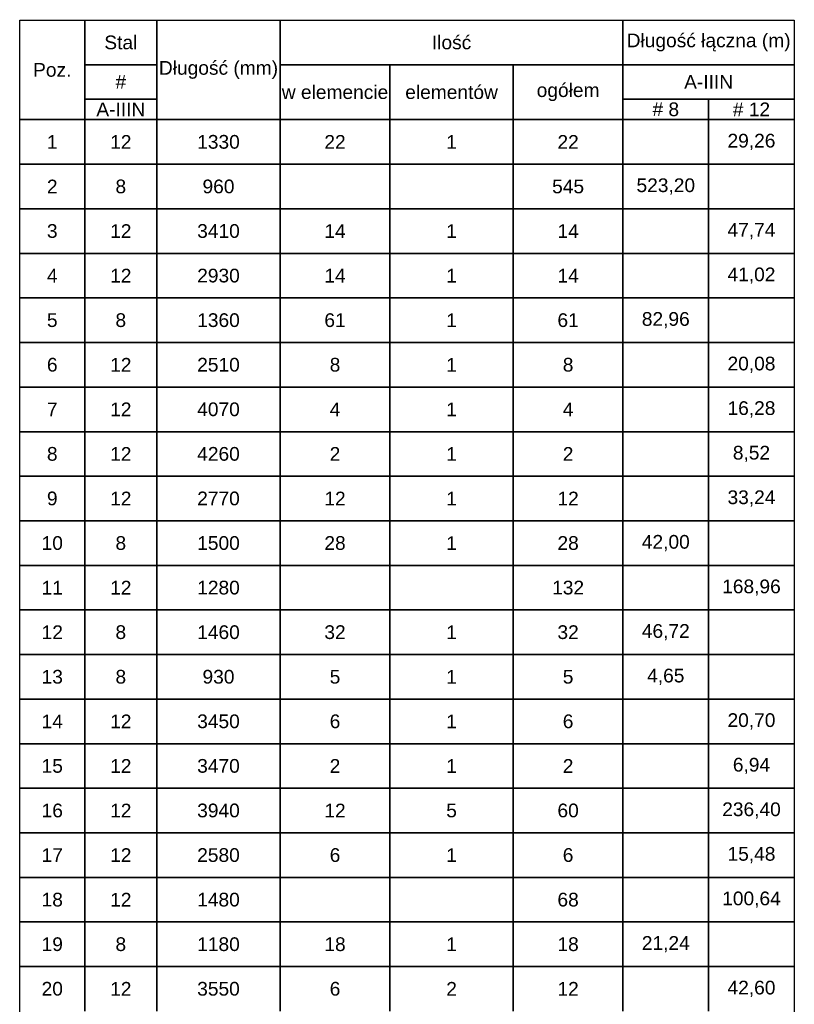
# Model space of a CAD drawing. Extents: x 3922 to 466978, y -142912 to 64503.
# Tile 22 of 62: x 380968 to 383228, y -108827 to -105956. Entities that reach past the tile are written whole.
import ezdxf

# ---------------------------------------------------------------- set-up
doc = ezdxf.new("R2010")
doc.units = 0
doc.header["$LTSCALE"] = 10
doc.header["$MEASUREMENT"] = 0
doc.layers.add('RCAD_tabele zbrojenia', color=7, linetype='Continuous')
doc.styles.add('style2', font='arial.ttf', dxfattribs={"height": 40})

msp = doc.modelspace()

# ---------------------------------------------------------------- linework, layer by layer
at = {"layer": 'RCAD_tabele zbrojenia', "color": 242}
for p, q in [((380968.11307, -105957.15063), (383228.11307, -105957.15063)), ((380968.11307, -111707.15063), (380968.11307, -105957.15063)), ((380968.11307, -105957.15063), (381158.11307, -105957.15063)), ((380968.11307, -106247.15063), (380968.11307, -105957.15063)), ((381158.11307, -105957.15063), (381158.11307, -106247.15063)), ((381158.11307, -105957.15063), (381368.11307, -105957.15063)), ((381158.11307, -106087.15063), (381158.11307, -105957.15063)), ((381368.11307, -105957.15063), (381728.11307, -105957.15063)), ((381368.11307, -106247.15063), (381368.11307, -105957.15063)), ((381368.11307, -105957.15063), (381368.11307, -106087.15063)), ((381728.11307, -105957.15063), (381728.11307, -106247.15063)), ((381728.11307, -105957.15063), (382728.11307, -105957.15063)), ((381728.11307, -106087.15063), (381728.11307, -105957.15063)), ((382728.11307, -105957.15063), (382728.11307, -106087.15063)), ((382728.11307, -105957.15063), (383228.11307, -105957.15063)), ((382728.11307, -106087.15063), (382728.11307, -105957.15063)), ((383228.11307, -105957.15063), (383228.11307, -111707.15063)), ((383228.11307, -105957.15063), (383228.11307, -106087.15063)), ((381368.11307, -106087.15063), (381158.11307, -106087.15063)), ((381158.11307, -106087.15063), (381368.11307, -106087.15063)), ((381158.11307, -106187.15063), (381158.11307, -106087.15063)), ((381368.11307, -106087.15063), (381368.11307, -106187.15063)), ((382728.11307, -106087.15063), (381728.11307, -106087.15063)), ((381728.11307, -106087.15063), (382048.11307, -106087.15063)), ((381728.11307, -106247.15063), (381728.11307, -106087.15063)), ((382048.11307, -106087.15063), (382408.11307, -106087.15063)), ((382048.11307, -106247.15063), (382048.11307, -106087.15063)), ((382048.11307, -106087.15063), (382048.11307, -106247.15063)), ((382408.11307, -106087.15063), (382728.11307, -106087.15063)), ((382408.11307, -106247.15063), (382408.11307, -106087.15063)), ((382408.11307, -106087.15063), (382408.11307, -106247.15063)), ((382728.11307, -106087.15063), (382728.11307, -106247.15063)), ((383228.11307, -106087.15063), (382728.11307, -106087.15063)), ((382728.11307, -106087.15063), (383228.11307, -106087.15063)), ((382728.11307, -106187.15063), (382728.11307, -106087.15063)), ((383228.11307, -106087.15063), (383228.11307, -106187.15063)), ((381368.11307, -106187.15063), (381158.11307, -106187.15063)), ((381158.11307, -106187.15063), (381368.11307, -106187.15063)), ((381158.11307, -106247.15063), (381158.11307, -106187.15063)), ((381368.11307, -106187.15063), (381368.11307, -106247.15063)), ((383228.11307, -106187.15063), (382728.11307, -106187.15063)), ((382728.11307, -106187.15063), (382978.11307, -106187.15063)), ((382728.11307, -106247.15063), (382728.11307, -106187.15063)), ((382978.11307, -106187.15063), (382978.11307, -106247.15063)), ((382978.11307, -106187.15063), (383228.11307, -106187.15063)), ((382978.11307, -106247.15063), (382978.11307, -106187.15063)), ((383228.11307, -106187.15063), (383228.11307, -106247.15063)), ((381158.11307, -106247.15063), (380968.11307, -106247.15063)), ((380968.11307, -106247.15063), (381158.11307, -106247.15063)), ((380968.11307, -106377.15063), (380968.11307, -106247.15063)), ((381368.11307, -106247.15063), (381158.11307, -106247.15063)), ((381158.11307, -106247.15063), (381158.11307, -106377.15063)), ((381158.11307, -106247.15063), (381368.11307, -106247.15063)), ((381158.11307, -106377.15063), (381158.11307, -106247.15063)), ((381728.11307, -106247.15063), (381368.11307, -106247.15063)), ((381368.11307, -106247.15063), (381368.11307, -106377.15063)), ((381368.11307, -106247.15063), (381728.11307, -106247.15063)), ((381368.11307, -106377.15063), (381368.11307, -106247.15063)), ((382048.11307, -106247.15063), (381728.11307, -106247.15063)), ((381728.11307, -106247.15063), (381728.11307, -106377.15063)), ((381728.11307, -106247.15063), (382048.11307, -106247.15063)), ((381728.11307, -106377.15063), (381728.11307, -106247.15063)), ((382408.11307, -106247.15063), (382048.11307, -106247.15063)), ((382048.11307, -106247.15063), (382048.11307, -106377.15063)), ((382048.11307, -106247.15063), (382408.11307, -106247.15063)), ((382048.11307, -106377.15063), (382048.11307, -106247.15063)), ((382728.11307, -106247.15063), (382408.11307, -106247.15063)), ((382408.11307, -106247.15063), (382408.11307, -106377.15063)), ((382408.11307, -106247.15063), (382728.11307, -106247.15063)), ((382408.11307, -106377.15063), (382408.11307, -106247.15063)), ((382978.11307, -106247.15063), (382728.11307, -106247.15063)), ((382728.11307, -106247.15063), (382728.11307, -106377.15063)), ((382728.11307, -106247.15063), (382978.11307, -106247.15063)), ((382728.11307, -106377.15063), (382728.11307, -106247.15063)), ((383228.11307, -106247.15063), (382978.11307, -106247.15063)), ((382978.11307, -106247.15063), (382978.11307, -106377.15063)), ((382978.11307, -106247.15063), (383228.11307, -106247.15063)), ((382978.11307, -106377.15063), (382978.11307, -106247.15063)), ((383228.11307, -106247.15063), (383228.11307, -106377.15063)), ((381158.11307, -106377.15063), (380968.11307, -106377.15063)), ((380968.11307, -106377.15063), (381158.11307, -106377.15063)), ((380968.11307, -106507.15063), (380968.11307, -106377.15063)), ((381368.11307, -106377.15063), (381158.11307, -106377.15063)), ((381158.11307, -106377.15063), (381158.11307, -106507.15063)), ((381158.11307, -106377.15063), (381368.11307, -106377.15063)), ((381158.11307, -106507.15063), (381158.11307, -106377.15063)), ((381728.11307, -106377.15063), (381368.11307, -106377.15063)), ((381368.11307, -106377.15063), (381368.11307, -106507.15063)), ((381368.11307, -106377.15063), (381728.11307, -106377.15063)), ((381368.11307, -106507.15063), (381368.11307, -106377.15063)), ((382048.11307, -106377.15063), (381728.11307, -106377.15063)), ((381728.11307, -106377.15063), (381728.11307, -106507.15063)), ((381728.11307, -106377.15063), (382048.11307, -106377.15063)), ((381728.11307, -106507.15063), (381728.11307, -106377.15063)), ((382408.11307, -106377.15063), (382048.11307, -106377.15063)), ((382048.11307, -106377.15063), (382048.11307, -106507.15063)), ((382048.11307, -106377.15063), (382408.11307, -106377.15063)), ((382048.11307, -106507.15063), (382048.11307, -106377.15063)), ((382728.11307, -106377.15063), (382408.11307, -106377.15063)), ((382408.11307, -106377.15063), (382408.11307, -106507.15063)), ((382408.11307, -106377.15063), (382728.11307, -106377.15063)), ((382408.11307, -106507.15063), (382408.11307, -106377.15063)), ((382978.11307, -106377.15063), (382728.11307, -106377.15063)), ((382728.11307, -106377.15063), (382728.11307, -106507.15063)), ((382728.11307, -106377.15063), (382978.11307, -106377.15063)), ((382728.11307, -106507.15063), (382728.11307, -106377.15063)), ((383228.11307, -106377.15063), (382978.11307, -106377.15063)), ((382978.11307, -106377.15063), (382978.11307, -106507.15063)), ((382978.11307, -106377.15063), (383228.11307, -106377.15063)), ((382978.11307, -106507.15063), (382978.11307, -106377.15063)), ((383228.11307, -106377.15063), (383228.11307, -106507.15063)), ((381158.11307, -106507.15063), (380968.11307, -106507.15063)), ((380968.11307, -106507.15063), (381158.11307, -106507.15063)), ((380968.11307, -106637.15063), (380968.11307, -106507.15063)), ((381368.11307, -106507.15063), (381158.11307, -106507.15063)), ((381158.11307, -106507.15063), (381158.11307, -106637.15063)), ((381158.11307, -106507.15063), (381368.11307, -106507.15063)), ((381158.11307, -106637.15063), (381158.11307, -106507.15063)), ((381728.11307, -106507.15063), (381368.11307, -106507.15063)), ((381368.11307, -106507.15063), (381368.11307, -106637.15063)), ((381368.11307, -106507.15063), (381728.11307, -106507.15063)), ((381368.11307, -106637.15063), (381368.11307, -106507.15063)), ((382048.11307, -106507.15063), (381728.11307, -106507.15063)), ((381728.11307, -106507.15063), (381728.11307, -106637.15063)), ((381728.11307, -106507.15063), (382048.11307, -106507.15063)), ((381728.11307, -106637.15063), (381728.11307, -106507.15063)), ((382408.11307, -106507.15063), (382048.11307, -106507.15063)), ((382048.11307, -106507.15063), (382048.11307, -106637.15063)), ((382048.11307, -106507.15063), (382408.11307, -106507.15063)), ((382048.11307, -106637.15063), (382048.11307, -106507.15063)), ((382728.11307, -106507.15063), (382408.11307, -106507.15063)), ((382408.11307, -106507.15063), (382408.11307, -106637.15063)), ((382408.11307, -106507.15063), (382728.11307, -106507.15063)), ((382408.11307, -106637.15063), (382408.11307, -106507.15063)), ((382978.11307, -106507.15063), (382728.11307, -106507.15063)), ((382728.11307, -106507.15063), (382728.11307, -106637.15063)), ((382728.11307, -106507.15063), (382978.11307, -106507.15063)), ((382728.11307, -106637.15063), (382728.11307, -106507.15063)), ((383228.11307, -106507.15063), (382978.11307, -106507.15063)), ((382978.11307, -106507.15063), (382978.11307, -106637.15063)), ((382978.11307, -106507.15063), (383228.11307, -106507.15063)), ((382978.11307, -106637.15063), (382978.11307, -106507.15063)), ((383228.11307, -106507.15063), (383228.11307, -106637.15063)), ((381158.11307, -106637.15063), (380968.11307, -106637.15063)), ((380968.11307, -106637.15063), (381158.11307, -106637.15063)), ((380968.11307, -106767.15063), (380968.11307, -106637.15063)), ((381368.11307, -106637.15063), (381158.11307, -106637.15063)), ((381158.11307, -106637.15063), (381158.11307, -106767.15063)), ((381158.11307, -106637.15063), (381368.11307, -106637.15063)), ((381158.11307, -106767.15063), (381158.11307, -106637.15063)), ((381728.11307, -106637.15063), (381368.11307, -106637.15063)), ((381368.11307, -106637.15063), (381368.11307, -106767.15063)), ((381368.11307, -106637.15063), (381728.11307, -106637.15063)), ((381368.11307, -106767.15063), (381368.11307, -106637.15063)), ((382048.11307, -106637.15063), (381728.11307, -106637.15063)), ((381728.11307, -106637.15063), (381728.11307, -106767.15063)), ((381728.11307, -106637.15063), (382048.11307, -106637.15063)), ((381728.11307, -106767.15063), (381728.11307, -106637.15063)), ((382408.11307, -106637.15063), (382048.11307, -106637.15063)), ((382048.11307, -106637.15063), (382048.11307, -106767.15063)), ((382048.11307, -106637.15063), (382408.11307, -106637.15063)), ((382048.11307, -106767.15063), (382048.11307, -106637.15063)), ((382728.11307, -106637.15063), (382408.11307, -106637.15063)), ((382408.11307, -106637.15063), (382408.11307, -106767.15063)), ((382408.11307, -106637.15063), (382728.11307, -106637.15063)), ((382408.11307, -106767.15063), (382408.11307, -106637.15063)), ((382978.11307, -106637.15063), (382728.11307, -106637.15063)), ((382728.11307, -106637.15063), (382728.11307, -106767.15063)), ((382728.11307, -106637.15063), (382978.11307, -106637.15063)), ((382728.11307, -106767.15063), (382728.11307, -106637.15063)), ((383228.11307, -106637.15063), (382978.11307, -106637.15063)), ((382978.11307, -106637.15063), (382978.11307, -106767.15063)), ((382978.11307, -106637.15063), (383228.11307, -106637.15063)), ((382978.11307, -106767.15063), (382978.11307, -106637.15063)), ((383228.11307, -106637.15063), (383228.11307, -106767.15063)), ((381158.11307, -106767.15063), (380968.11307, -106767.15063)), ((380968.11307, -106767.15063), (381158.11307, -106767.15063)), ((380968.11307, -106897.15063), (380968.11307, -106767.15063)), ((381368.11307, -106767.15063), (381158.11307, -106767.15063)), ((381158.11307, -106767.15063), (381158.11307, -106897.15063)), ((381158.11307, -106767.15063), (381368.11307, -106767.15063)), ((381158.11307, -106897.15063), (381158.11307, -106767.15063)), ((381728.11307, -106767.15063), (381368.11307, -106767.15063)), ((381368.11307, -106767.15063), (381368.11307, -106897.15063)), ((381368.11307, -106767.15063), (381728.11307, -106767.15063)), ((381368.11307, -106897.15063), (381368.11307, -106767.15063)), ((382048.11307, -106767.15063), (381728.11307, -106767.15063)), ((381728.11307, -106767.15063), (381728.11307, -106897.15063)), ((381728.11307, -106767.15063), (382048.11307, -106767.15063)), ((381728.11307, -106897.15063), (381728.11307, -106767.15063)), ((382408.11307, -106767.15063), (382048.11307, -106767.15063)), ((382048.11307, -106767.15063), (382048.11307, -106897.15063)), ((382048.11307, -106767.15063), (382408.11307, -106767.15063)), ((382048.11307, -106897.15063), (382048.11307, -106767.15063)), ((382728.11307, -106767.15063), (382408.11307, -106767.15063)), ((382408.11307, -106767.15063), (382408.11307, -106897.15063)), ((382408.11307, -106767.15063), (382728.11307, -106767.15063)), ((382408.11307, -106897.15063), (382408.11307, -106767.15063)), ((382978.11307, -106767.15063), (382728.11307, -106767.15063)), ((382728.11307, -106767.15063), (382728.11307, -106897.15063)), ((382728.11307, -106767.15063), (382978.11307, -106767.15063)), ((382728.11307, -106897.15063), (382728.11307, -106767.15063)), ((383228.11307, -106767.15063), (382978.11307, -106767.15063)), ((382978.11307, -106767.15063), (382978.11307, -106897.15063)), ((382978.11307, -106767.15063), (383228.11307, -106767.15063)), ((382978.11307, -106897.15063), (382978.11307, -106767.15063)), ((383228.11307, -106767.15063), (383228.11307, -106897.15063)), ((381158.11307, -106897.15063), (380968.11307, -106897.15063)), ((380968.11307, -106897.15063), (381158.11307, -106897.15063)), ((380968.11307, -107027.15063), (380968.11307, -106897.15063)), ((381368.11307, -106897.15063), (381158.11307, -106897.15063)), ((381158.11307, -106897.15063), (381158.11307, -107027.15063)), ((381158.11307, -106897.15063), (381368.11307, -106897.15063)), ((381158.11307, -107027.15063), (381158.11307, -106897.15063)), ((381728.11307, -106897.15063), (381368.11307, -106897.15063)), ((381368.11307, -106897.15063), (381368.11307, -107027.15063)), ((381368.11307, -106897.15063), (381728.11307, -106897.15063)), ((381368.11307, -107027.15063), (381368.11307, -106897.15063)), ((382048.11307, -106897.15063), (381728.11307, -106897.15063)), ((381728.11307, -106897.15063), (381728.11307, -107027.15063)), ((381728.11307, -106897.15063), (382048.11307, -106897.15063)), ((381728.11307, -107027.15063), (381728.11307, -106897.15063)), ((382408.11307, -106897.15063), (382048.11307, -106897.15063)), ((382048.11307, -106897.15063), (382048.11307, -107027.15063)), ((382048.11307, -106897.15063), (382408.11307, -106897.15063)), ((382048.11307, -107027.15063), (382048.11307, -106897.15063)), ((382728.11307, -106897.15063), (382408.11307, -106897.15063)), ((382408.11307, -106897.15063), (382408.11307, -107027.15063)), ((382408.11307, -106897.15063), (382728.11307, -106897.15063)), ((382408.11307, -107027.15063), (382408.11307, -106897.15063)), ((382978.11307, -106897.15063), (382728.11307, -106897.15063)), ((382728.11307, -106897.15063), (382728.11307, -107027.15063)), ((382728.11307, -106897.15063), (382978.11307, -106897.15063)), ((382728.11307, -107027.15063), (382728.11307, -106897.15063)), ((383228.11307, -106897.15063), (382978.11307, -106897.15063)), ((382978.11307, -106897.15063), (382978.11307, -107027.15063)), ((382978.11307, -106897.15063), (383228.11307, -106897.15063)), ((382978.11307, -107027.15063), (382978.11307, -106897.15063)), ((383228.11307, -106897.15063), (383228.11307, -107027.15063)), ((381158.11307, -107027.15063), (380968.11307, -107027.15063)), ((380968.11307, -107027.15063), (381158.11307, -107027.15063)), ((380968.11307, -107157.15063), (380968.11307, -107027.15063)), ((381368.11307, -107027.15063), (381158.11307, -107027.15063)), ((381158.11307, -107027.15063), (381158.11307, -107157.15063)), ((381158.11307, -107027.15063), (381368.11307, -107027.15063)), ((381158.11307, -107157.15063), (381158.11307, -107027.15063)), ((381728.11307, -107027.15063), (381368.11307, -107027.15063)), ((381368.11307, -107027.15063), (381368.11307, -107157.15063)), ((381368.11307, -107027.15063), (381728.11307, -107027.15063)), ((381368.11307, -107157.15063), (381368.11307, -107027.15063)), ((382048.11307, -107027.15063), (381728.11307, -107027.15063)), ((381728.11307, -107027.15063), (381728.11307, -107157.15063)), ((381728.11307, -107027.15063), (382048.11307, -107027.15063)), ((381728.11307, -107157.15063), (381728.11307, -107027.15063)), ((382408.11307, -107027.15063), (382048.11307, -107027.15063)), ((382048.11307, -107027.15063), (382048.11307, -107157.15063)), ((382048.11307, -107027.15063), (382408.11307, -107027.15063)), ((382048.11307, -107157.15063), (382048.11307, -107027.15063)), ((382728.11307, -107027.15063), (382408.11307, -107027.15063)), ((382408.11307, -107027.15063), (382408.11307, -107157.15063)), ((382408.11307, -107027.15063), (382728.11307, -107027.15063)), ((382408.11307, -107157.15063), (382408.11307, -107027.15063)), ((382978.11307, -107027.15063), (382728.11307, -107027.15063)), ((382728.11307, -107027.15063), (382728.11307, -107157.15063)), ((382728.11307, -107027.15063), (382978.11307, -107027.15063)), ((382728.11307, -107157.15063), (382728.11307, -107027.15063)), ((383228.11307, -107027.15063), (382978.11307, -107027.15063)), ((382978.11307, -107027.15063), (382978.11307, -107157.15063)), ((382978.11307, -107027.15063), (383228.11307, -107027.15063)), ((382978.11307, -107157.15063), (382978.11307, -107027.15063)), ((383228.11307, -107027.15063), (383228.11307, -107157.15063)), ((381158.11307, -107157.15063), (380968.11307, -107157.15063)), ((380968.11307, -107157.15063), (381158.11307, -107157.15063)), ((380968.11307, -107287.15063), (380968.11307, -107157.15063)), ((381368.11307, -107157.15063), (381158.11307, -107157.15063)), ((381158.11307, -107157.15063), (381158.11307, -107287.15063)), ((381158.11307, -107157.15063), (381368.11307, -107157.15063)), ((381158.11307, -107287.15063), (381158.11307, -107157.15063)), ((381728.11307, -107157.15063), (381368.11307, -107157.15063)), ((381368.11307, -107157.15063), (381368.11307, -107287.15063)), ((381368.11307, -107157.15063), (381728.11307, -107157.15063)), ((381368.11307, -107287.15063), (381368.11307, -107157.15063)), ((382048.11307, -107157.15063), (381728.11307, -107157.15063)), ((381728.11307, -107157.15063), (381728.11307, -107287.15063)), ((381728.11307, -107157.15063), (382048.11307, -107157.15063)), ((381728.11307, -107287.15063), (381728.11307, -107157.15063)), ((382408.11307, -107157.15063), (382048.11307, -107157.15063)), ((382048.11307, -107157.15063), (382048.11307, -107287.15063)), ((382048.11307, -107157.15063), (382408.11307, -107157.15063)), ((382048.11307, -107287.15063), (382048.11307, -107157.15063)), ((382728.11307, -107157.15063), (382408.11307, -107157.15063)), ((382408.11307, -107157.15063), (382408.11307, -107287.15063)), ((382408.11307, -107157.15063), (382728.11307, -107157.15063)), ((382408.11307, -107287.15063), (382408.11307, -107157.15063)), ((382978.11307, -107157.15063), (382728.11307, -107157.15063)), ((382728.11307, -107157.15063), (382728.11307, -107287.15063)), ((382728.11307, -107157.15063), (382978.11307, -107157.15063)), ((382728.11307, -107287.15063), (382728.11307, -107157.15063)), ((383228.11307, -107157.15063), (382978.11307, -107157.15063)), ((382978.11307, -107157.15063), (382978.11307, -107287.15063)), ((382978.11307, -107157.15063), (383228.11307, -107157.15063)), ((382978.11307, -107287.15063), (382978.11307, -107157.15063)), ((383228.11307, -107157.15063), (383228.11307, -107287.15063)), ((381158.11307, -107287.15063), (380968.11307, -107287.15063)), ((380968.11307, -107287.15063), (381158.11307, -107287.15063)), ((380968.11307, -107417.15063), (380968.11307, -107287.15063)), ((381368.11307, -107287.15063), (381158.11307, -107287.15063)), ((381158.11307, -107287.15063), (381158.11307, -107417.15063)), ((381158.11307, -107287.15063), (381368.11307, -107287.15063)), ((381158.11307, -107417.15063), (381158.11307, -107287.15063)), ((381728.11307, -107287.15063), (381368.11307, -107287.15063)), ((381368.11307, -107287.15063), (381368.11307, -107417.15063)), ((381368.11307, -107287.15063), (381728.11307, -107287.15063)), ((381368.11307, -107417.15063), (381368.11307, -107287.15063)), ((382048.11307, -107287.15063), (381728.11307, -107287.15063)), ((381728.11307, -107287.15063), (381728.11307, -107417.15063)), ((381728.11307, -107287.15063), (382048.11307, -107287.15063)), ((381728.11307, -107417.15063), (381728.11307, -107287.15063)), ((382408.11307, -107287.15063), (382048.11307, -107287.15063)), ((382048.11307, -107287.15063), (382048.11307, -107417.15063)), ((382048.11307, -107287.15063), (382408.11307, -107287.15063)), ((382048.11307, -107417.15063), (382048.11307, -107287.15063)), ((382728.11307, -107287.15063), (382408.11307, -107287.15063)), ((382408.11307, -107287.15063), (382408.11307, -107417.15063)), ((382408.11307, -107287.15063), (382728.11307, -107287.15063)), ((382408.11307, -107417.15063), (382408.11307, -107287.15063)), ((382978.11307, -107287.15063), (382728.11307, -107287.15063)), ((382728.11307, -107287.15063), (382728.11307, -107417.15063)), ((382728.11307, -107287.15063), (382978.11307, -107287.15063)), ((382728.11307, -107417.15063), (382728.11307, -107287.15063)), ((383228.11307, -107287.15063), (382978.11307, -107287.15063)), ((382978.11307, -107287.15063), (382978.11307, -107417.15063)), ((382978.11307, -107287.15063), (383228.11307, -107287.15063)), ((382978.11307, -107417.15063), (382978.11307, -107287.15063)), ((383228.11307, -107287.15063), (383228.11307, -107417.15063)), ((381158.11307, -107417.15063), (380968.11307, -107417.15063)), ((380968.11307, -107417.15063), (381158.11307, -107417.15063)), ((380968.11307, -107547.15063), (380968.11307, -107417.15063)), ((381368.11307, -107417.15063), (381158.11307, -107417.15063)), ((381158.11307, -107417.15063), (381158.11307, -107547.15063)), ((381158.11307, -107417.15063), (381368.11307, -107417.15063)), ((381158.11307, -107547.15063), (381158.11307, -107417.15063)), ((381728.11307, -107417.15063), (381368.11307, -107417.15063)), ((381368.11307, -107417.15063), (381368.11307, -107547.15063)), ((381368.11307, -107417.15063), (381728.11307, -107417.15063)), ((381368.11307, -107547.15063), (381368.11307, -107417.15063)), ((382048.11307, -107417.15063), (381728.11307, -107417.15063)), ((381728.11307, -107417.15063), (381728.11307, -107547.15063)), ((381728.11307, -107417.15063), (382048.11307, -107417.15063)), ((381728.11307, -107547.15063), (381728.11307, -107417.15063)), ((382408.11307, -107417.15063), (382048.11307, -107417.15063)), ((382048.11307, -107417.15063), (382048.11307, -107547.15063)), ((382048.11307, -107417.15063), (382408.11307, -107417.15063)), ((382048.11307, -107547.15063), (382048.11307, -107417.15063)), ((382728.11307, -107417.15063), (382408.11307, -107417.15063)), ((382408.11307, -107417.15063), (382408.11307, -107547.15063)), ((382408.11307, -107417.15063), (382728.11307, -107417.15063)), ((382408.11307, -107547.15063), (382408.11307, -107417.15063)), ((382978.11307, -107417.15063), (382728.11307, -107417.15063)), ((382728.11307, -107417.15063), (382728.11307, -107547.15063)), ((382728.11307, -107417.15063), (382978.11307, -107417.15063)), ((382728.11307, -107547.15063), (382728.11307, -107417.15063)), ((383228.11307, -107417.15063), (382978.11307, -107417.15063)), ((382978.11307, -107417.15063), (382978.11307, -107547.15063)), ((382978.11307, -107417.15063), (383228.11307, -107417.15063)), ((382978.11307, -107547.15063), (382978.11307, -107417.15063)), ((383228.11307, -107417.15063), (383228.11307, -107547.15063)), ((381158.11307, -107547.15063), (380968.11307, -107547.15063)), ((380968.11307, -107547.15063), (381158.11307, -107547.15063)), ((380968.11307, -107677.15063), (380968.11307, -107547.15063)), ((381368.11307, -107547.15063), (381158.11307, -107547.15063)), ((381158.11307, -107547.15063), (381158.11307, -107677.15063)), ((381158.11307, -107547.15063), (381368.11307, -107547.15063)), ((381158.11307, -107677.15063), (381158.11307, -107547.15063)), ((381728.11307, -107547.15063), (381368.11307, -107547.15063)), ((381368.11307, -107547.15063), (381368.11307, -107677.15063)), ((381368.11307, -107547.15063), (381728.11307, -107547.15063)), ((381368.11307, -107677.15063), (381368.11307, -107547.15063)), ((382048.11307, -107547.15063), (381728.11307, -107547.15063)), ((381728.11307, -107547.15063), (381728.11307, -107677.15063)), ((381728.11307, -107547.15063), (382048.11307, -107547.15063)), ((381728.11307, -107677.15063), (381728.11307, -107547.15063)), ((382408.11307, -107547.15063), (382048.11307, -107547.15063)), ((382048.11307, -107547.15063), (382048.11307, -107677.15063)), ((382048.11307, -107547.15063), (382408.11307, -107547.15063)), ((382048.11307, -107677.15063), (382048.11307, -107547.15063)), ((382728.11307, -107547.15063), (382408.11307, -107547.15063)), ((382408.11307, -107547.15063), (382408.11307, -107677.15063)), ((382408.11307, -107547.15063), (382728.11307, -107547.15063)), ((382408.11307, -107677.15063), (382408.11307, -107547.15063)), ((382978.11307, -107547.15063), (382728.11307, -107547.15063)), ((382728.11307, -107547.15063), (382728.11307, -107677.15063)), ((382728.11307, -107547.15063), (382978.11307, -107547.15063)), ((382728.11307, -107677.15063), (382728.11307, -107547.15063)), ((383228.11307, -107547.15063), (382978.11307, -107547.15063)), ((382978.11307, -107547.15063), (382978.11307, -107677.15063)), ((382978.11307, -107547.15063), (383228.11307, -107547.15063)), ((382978.11307, -107677.15063), (382978.11307, -107547.15063)), ((383228.11307, -107547.15063), (383228.11307, -107677.15063)), ((381158.11307, -107677.15063), (380968.11307, -107677.15063)), ((380968.11307, -107677.15063), (381158.11307, -107677.15063)), ((380968.11307, -107807.15063), (380968.11307, -107677.15063)), ((381368.11307, -107677.15063), (381158.11307, -107677.15063)), ((381158.11307, -107677.15063), (381158.11307, -107807.15063)), ((381158.11307, -107677.15063), (381368.11307, -107677.15063)), ((381158.11307, -107807.15063), (381158.11307, -107677.15063)), ((381728.11307, -107677.15063), (381368.11307, -107677.15063)), ((381368.11307, -107677.15063), (381368.11307, -107807.15063)), ((381368.11307, -107677.15063), (381728.11307, -107677.15063)), ((381368.11307, -107807.15063), (381368.11307, -107677.15063)), ((382048.11307, -107677.15063), (381728.11307, -107677.15063)), ((381728.11307, -107677.15063), (381728.11307, -107807.15063)), ((381728.11307, -107677.15063), (382048.11307, -107677.15063)), ((381728.11307, -107807.15063), (381728.11307, -107677.15063)), ((382408.11307, -107677.15063), (382048.11307, -107677.15063)), ((382048.11307, -107677.15063), (382048.11307, -107807.15063)), ((382048.11307, -107677.15063), (382408.11307, -107677.15063)), ((382048.11307, -107807.15063), (382048.11307, -107677.15063)), ((382728.11307, -107677.15063), (382408.11307, -107677.15063)), ((382408.11307, -107677.15063), (382408.11307, -107807.15063)), ((382408.11307, -107677.15063), (382728.11307, -107677.15063)), ((382408.11307, -107807.15063), (382408.11307, -107677.15063)), ((382978.11307, -107677.15063), (382728.11307, -107677.15063)), ((382728.11307, -107677.15063), (382728.11307, -107807.15063)), ((382728.11307, -107677.15063), (382978.11307, -107677.15063)), ((382728.11307, -107807.15063), (382728.11307, -107677.15063)), ((383228.11307, -107677.15063), (382978.11307, -107677.15063)), ((382978.11307, -107677.15063), (382978.11307, -107807.15063)), ((382978.11307, -107677.15063), (383228.11307, -107677.15063)), ((382978.11307, -107807.15063), (382978.11307, -107677.15063)), ((383228.11307, -107677.15063), (383228.11307, -107807.15063)), ((381158.11307, -107807.15063), (380968.11307, -107807.15063)), ((380968.11307, -107807.15063), (381158.11307, -107807.15063)), ((380968.11307, -107937.15063), (380968.11307, -107807.15063)), ((381368.11307, -107807.15063), (381158.11307, -107807.15063)), ((381158.11307, -107807.15063), (381158.11307, -107937.15063)), ((381158.11307, -107807.15063), (381368.11307, -107807.15063)), ((381158.11307, -107937.15063), (381158.11307, -107807.15063)), ((381728.11307, -107807.15063), (381368.11307, -107807.15063)), ((381368.11307, -107807.15063), (381368.11307, -107937.15063)), ((381368.11307, -107807.15063), (381728.11307, -107807.15063)), ((381368.11307, -107937.15063), (381368.11307, -107807.15063)), ((382048.11307, -107807.15063), (381728.11307, -107807.15063)), ((381728.11307, -107807.15063), (381728.11307, -107937.15063)), ((381728.11307, -107807.15063), (382048.11307, -107807.15063)), ((381728.11307, -107937.15063), (381728.11307, -107807.15063)), ((382408.11307, -107807.15063), (382048.11307, -107807.15063)), ((382048.11307, -107807.15063), (382048.11307, -107937.15063)), ((382048.11307, -107807.15063), (382408.11307, -107807.15063)), ((382048.11307, -107937.15063), (382048.11307, -107807.15063)), ((382728.11307, -107807.15063), (382408.11307, -107807.15063)), ((382408.11307, -107807.15063), (382408.11307, -107937.15063)), ((382408.11307, -107807.15063), (382728.11307, -107807.15063)), ((382408.11307, -107937.15063), (382408.11307, -107807.15063)), ((382978.11307, -107807.15063), (382728.11307, -107807.15063)), ((382728.11307, -107807.15063), (382728.11307, -107937.15063)), ((382728.11307, -107807.15063), (382978.11307, -107807.15063)), ((382728.11307, -107937.15063), (382728.11307, -107807.15063)), ((383228.11307, -107807.15063), (382978.11307, -107807.15063)), ((382978.11307, -107807.15063), (382978.11307, -107937.15063)), ((382978.11307, -107807.15063), (383228.11307, -107807.15063)), ((382978.11307, -107937.15063), (382978.11307, -107807.15063)), ((383228.11307, -107807.15063), (383228.11307, -107937.15063)), ((381158.11307, -107937.15063), (380968.11307, -107937.15063)), ((380968.11307, -107937.15063), (381158.11307, -107937.15063)), ((380968.11307, -108067.15063), (380968.11307, -107937.15063)), ((381368.11307, -107937.15063), (381158.11307, -107937.15063)), ((381158.11307, -107937.15063), (381158.11307, -108067.15063)), ((381158.11307, -107937.15063), (381368.11307, -107937.15063)), ((381158.11307, -108067.15063), (381158.11307, -107937.15063)), ((381728.11307, -107937.15063), (381368.11307, -107937.15063)), ((381368.11307, -107937.15063), (381368.11307, -108067.15063)), ((381368.11307, -107937.15063), (381728.11307, -107937.15063)), ((381368.11307, -108067.15063), (381368.11307, -107937.15063)), ((382048.11307, -107937.15063), (381728.11307, -107937.15063)), ((381728.11307, -107937.15063), (381728.11307, -108067.15063)), ((381728.11307, -107937.15063), (382048.11307, -107937.15063)), ((381728.11307, -108067.15063), (381728.11307, -107937.15063)), ((382408.11307, -107937.15063), (382048.11307, -107937.15063)), ((382048.11307, -107937.15063), (382048.11307, -108067.15063)), ((382048.11307, -107937.15063), (382408.11307, -107937.15063)), ((382048.11307, -108067.15063), (382048.11307, -107937.15063)), ((382728.11307, -107937.15063), (382408.11307, -107937.15063)), ((382408.11307, -107937.15063), (382408.11307, -108067.15063)), ((382408.11307, -107937.15063), (382728.11307, -107937.15063)), ((382408.11307, -108067.15063), (382408.11307, -107937.15063)), ((382978.11307, -107937.15063), (382728.11307, -107937.15063)), ((382728.11307, -107937.15063), (382728.11307, -108067.15063)), ((382728.11307, -107937.15063), (382978.11307, -107937.15063)), ((382728.11307, -108067.15063), (382728.11307, -107937.15063)), ((383228.11307, -107937.15063), (382978.11307, -107937.15063)), ((382978.11307, -107937.15063), (382978.11307, -108067.15063)), ((382978.11307, -107937.15063), (383228.11307, -107937.15063)), ((382978.11307, -108067.15063), (382978.11307, -107937.15063)), ((383228.11307, -107937.15063), (383228.11307, -108067.15063)), ((381158.11307, -108067.15063), (380968.11307, -108067.15063)), ((380968.11307, -108067.15063), (381158.11307, -108067.15063)), ((380968.11307, -108197.15063), (380968.11307, -108067.15063)), ((381368.11307, -108067.15063), (381158.11307, -108067.15063)), ((381158.11307, -108067.15063), (381158.11307, -108197.15063)), ((381158.11307, -108067.15063), (381368.11307, -108067.15063)), ((381158.11307, -108197.15063), (381158.11307, -108067.15063)), ((381728.11307, -108067.15063), (381368.11307, -108067.15063)), ((381368.11307, -108067.15063), (381368.11307, -108197.15063)), ((381368.11307, -108067.15063), (381728.11307, -108067.15063)), ((381368.11307, -108197.15063), (381368.11307, -108067.15063)), ((382048.11307, -108067.15063), (381728.11307, -108067.15063)), ((381728.11307, -108067.15063), (381728.11307, -108197.15063)), ((381728.11307, -108067.15063), (382048.11307, -108067.15063)), ((381728.11307, -108197.15063), (381728.11307, -108067.15063)), ((382408.11307, -108067.15063), (382048.11307, -108067.15063)), ((382048.11307, -108067.15063), (382048.11307, -108197.15063)), ((382048.11307, -108067.15063), (382408.11307, -108067.15063)), ((382048.11307, -108197.15063), (382048.11307, -108067.15063)), ((382728.11307, -108067.15063), (382408.11307, -108067.15063)), ((382408.11307, -108067.15063), (382408.11307, -108197.15063)), ((382408.11307, -108067.15063), (382728.11307, -108067.15063)), ((382408.11307, -108197.15063), (382408.11307, -108067.15063)), ((382978.11307, -108067.15063), (382728.11307, -108067.15063)), ((382728.11307, -108067.15063), (382728.11307, -108197.15063)), ((382728.11307, -108067.15063), (382978.11307, -108067.15063)), ((382728.11307, -108197.15063), (382728.11307, -108067.15063)), ((383228.11307, -108067.15063), (382978.11307, -108067.15063)), ((382978.11307, -108067.15063), (382978.11307, -108197.15063)), ((382978.11307, -108067.15063), (383228.11307, -108067.15063)), ((382978.11307, -108197.15063), (382978.11307, -108067.15063)), ((383228.11307, -108067.15063), (383228.11307, -108197.15063)), ((381158.11307, -108197.15063), (380968.11307, -108197.15063)), ((380968.11307, -108197.15063), (381158.11307, -108197.15063)), ((380968.11307, -108327.15063), (380968.11307, -108197.15063)), ((381368.11307, -108197.15063), (381158.11307, -108197.15063)), ((381158.11307, -108197.15063), (381158.11307, -108327.15063)), ((381158.11307, -108197.15063), (381368.11307, -108197.15063)), ((381158.11307, -108327.15063), (381158.11307, -108197.15063)), ((381728.11307, -108197.15063), (381368.11307, -108197.15063)), ((381368.11307, -108197.15063), (381368.11307, -108327.15063)), ((381368.11307, -108197.15063), (381728.11307, -108197.15063)), ((381368.11307, -108327.15063), (381368.11307, -108197.15063)), ((382048.11307, -108197.15063), (381728.11307, -108197.15063)), ((381728.11307, -108197.15063), (381728.11307, -108327.15063)), ((381728.11307, -108197.15063), (382048.11307, -108197.15063)), ((381728.11307, -108327.15063), (381728.11307, -108197.15063)), ((382408.11307, -108197.15063), (382048.11307, -108197.15063)), ((382048.11307, -108197.15063), (382048.11307, -108327.15063)), ((382048.11307, -108197.15063), (382408.11307, -108197.15063)), ((382048.11307, -108327.15063), (382048.11307, -108197.15063)), ((382728.11307, -108197.15063), (382408.11307, -108197.15063)), ((382408.11307, -108197.15063), (382408.11307, -108327.15063)), ((382408.11307, -108197.15063), (382728.11307, -108197.15063)), ((382408.11307, -108327.15063), (382408.11307, -108197.15063)), ((382978.11307, -108197.15063), (382728.11307, -108197.15063)), ((382728.11307, -108197.15063), (382728.11307, -108327.15063)), ((382728.11307, -108197.15063), (382978.11307, -108197.15063)), ((382728.11307, -108327.15063), (382728.11307, -108197.15063)), ((383228.11307, -108197.15063), (382978.11307, -108197.15063)), ((382978.11307, -108197.15063), (382978.11307, -108327.15063)), ((382978.11307, -108197.15063), (383228.11307, -108197.15063)), ((382978.11307, -108327.15063), (382978.11307, -108197.15063)), ((383228.11307, -108197.15063), (383228.11307, -108327.15063)), ((381158.11307, -108327.15063), (380968.11307, -108327.15063)), ((380968.11307, -108327.15063), (381158.11307, -108327.15063)), ((380968.11307, -108457.15063), (380968.11307, -108327.15063)), ((381368.11307, -108327.15063), (381158.11307, -108327.15063)), ((381158.11307, -108327.15063), (381158.11307, -108457.15063)), ((381158.11307, -108327.15063), (381368.11307, -108327.15063)), ((381158.11307, -108457.15063), (381158.11307, -108327.15063)), ((381728.11307, -108327.15063), (381368.11307, -108327.15063)), ((381368.11307, -108327.15063), (381368.11307, -108457.15063)), ((381368.11307, -108327.15063), (381728.11307, -108327.15063)), ((381368.11307, -108457.15063), (381368.11307, -108327.15063)), ((382048.11307, -108327.15063), (381728.11307, -108327.15063)), ((381728.11307, -108327.15063), (381728.11307, -108457.15063)), ((381728.11307, -108327.15063), (382048.11307, -108327.15063)), ((381728.11307, -108457.15063), (381728.11307, -108327.15063)), ((382408.11307, -108327.15063), (382048.11307, -108327.15063)), ((382048.11307, -108327.15063), (382048.11307, -108457.15063)), ((382048.11307, -108327.15063), (382408.11307, -108327.15063)), ((382048.11307, -108457.15063), (382048.11307, -108327.15063)), ((382728.11307, -108327.15063), (382408.11307, -108327.15063)), ((382408.11307, -108327.15063), (382408.11307, -108457.15063)), ((382408.11307, -108327.15063), (382728.11307, -108327.15063)), ((382408.11307, -108457.15063), (382408.11307, -108327.15063)), ((382978.11307, -108327.15063), (382728.11307, -108327.15063)), ((382728.11307, -108327.15063), (382728.11307, -108457.15063)), ((382728.11307, -108327.15063), (382978.11307, -108327.15063)), ((382728.11307, -108457.15063), (382728.11307, -108327.15063)), ((383228.11307, -108327.15063), (382978.11307, -108327.15063)), ((382978.11307, -108327.15063), (382978.11307, -108457.15063)), ((382978.11307, -108327.15063), (383228.11307, -108327.15063)), ((382978.11307, -108457.15063), (382978.11307, -108327.15063)), ((383228.11307, -108327.15063), (383228.11307, -108457.15063)), ((381158.11307, -108457.15063), (380968.11307, -108457.15063)), ((380968.11307, -108457.15063), (381158.11307, -108457.15063)), ((380968.11307, -108587.15063), (380968.11307, -108457.15063)), ((381368.11307, -108457.15063), (381158.11307, -108457.15063)), ((381158.11307, -108457.15063), (381158.11307, -108587.15063)), ((381158.11307, -108457.15063), (381368.11307, -108457.15063)), ((381158.11307, -108587.15063), (381158.11307, -108457.15063)), ((381728.11307, -108457.15063), (381368.11307, -108457.15063)), ((381368.11307, -108457.15063), (381368.11307, -108587.15063)), ((381368.11307, -108457.15063), (381728.11307, -108457.15063)), ((381368.11307, -108587.15063), (381368.11307, -108457.15063)), ((382048.11307, -108457.15063), (381728.11307, -108457.15063)), ((381728.11307, -108457.15063), (381728.11307, -108587.15063)), ((381728.11307, -108457.15063), (382048.11307, -108457.15063)), ((381728.11307, -108587.15063), (381728.11307, -108457.15063)), ((382408.11307, -108457.15063), (382048.11307, -108457.15063)), ((382048.11307, -108457.15063), (382048.11307, -108587.15063)), ((382048.11307, -108457.15063), (382408.11307, -108457.15063)), ((382048.11307, -108587.15063), (382048.11307, -108457.15063)), ((382728.11307, -108457.15063), (382408.11307, -108457.15063)), ((382408.11307, -108457.15063), (382408.11307, -108587.15063)), ((382408.11307, -108457.15063), (382728.11307, -108457.15063)), ((382408.11307, -108587.15063), (382408.11307, -108457.15063)), ((382978.11307, -108457.15063), (382728.11307, -108457.15063)), ((382728.11307, -108457.15063), (382728.11307, -108587.15063)), ((382728.11307, -108457.15063), (382978.11307, -108457.15063)), ((382728.11307, -108587.15063), (382728.11307, -108457.15063)), ((383228.11307, -108457.15063), (382978.11307, -108457.15063)), ((382978.11307, -108457.15063), (382978.11307, -108587.15063)), ((382978.11307, -108457.15063), (383228.11307, -108457.15063)), ((382978.11307, -108587.15063), (382978.11307, -108457.15063)), ((383228.11307, -108457.15063), (383228.11307, -108587.15063)), ((381158.11307, -108587.15063), (380968.11307, -108587.15063)), ((380968.11307, -108587.15063), (381158.11307, -108587.15063)), ((380968.11307, -108717.15063), (380968.11307, -108587.15063)), ((381368.11307, -108587.15063), (381158.11307, -108587.15063)), ((381158.11307, -108587.15063), (381158.11307, -108717.15063)), ((381158.11307, -108587.15063), (381368.11307, -108587.15063)), ((381158.11307, -108717.15063), (381158.11307, -108587.15063)), ((381728.11307, -108587.15063), (381368.11307, -108587.15063)), ((381368.11307, -108587.15063), (381368.11307, -108717.15063)), ((381368.11307, -108587.15063), (381728.11307, -108587.15063)), ((381368.11307, -108717.15063), (381368.11307, -108587.15063)), ((382048.11307, -108587.15063), (381728.11307, -108587.15063)), ((381728.11307, -108587.15063), (381728.11307, -108717.15063)), ((381728.11307, -108587.15063), (382048.11307, -108587.15063)), ((381728.11307, -108717.15063), (381728.11307, -108587.15063)), ((382408.11307, -108587.15063), (382048.11307, -108587.15063)), ((382048.11307, -108587.15063), (382048.11307, -108717.15063)), ((382048.11307, -108587.15063), (382408.11307, -108587.15063)), ((382048.11307, -108717.15063), (382048.11307, -108587.15063)), ((382728.11307, -108587.15063), (382408.11307, -108587.15063)), ((382408.11307, -108587.15063), (382408.11307, -108717.15063)), ((382408.11307, -108587.15063), (382728.11307, -108587.15063)), ((382408.11307, -108717.15063), (382408.11307, -108587.15063)), ((382978.11307, -108587.15063), (382728.11307, -108587.15063)), ((382728.11307, -108587.15063), (382728.11307, -108717.15063)), ((382728.11307, -108587.15063), (382978.11307, -108587.15063)), ((382728.11307, -108717.15063), (382728.11307, -108587.15063)), ((383228.11307, -108587.15063), (382978.11307, -108587.15063)), ((382978.11307, -108587.15063), (382978.11307, -108717.15063)), ((382978.11307, -108587.15063), (383228.11307, -108587.15063)), ((382978.11307, -108717.15063), (382978.11307, -108587.15063)), ((383228.11307, -108587.15063), (383228.11307, -108717.15063)), ((381158.11307, -108717.15063), (380968.11307, -108717.15063)), ((380968.11307, -108717.15063), (381158.11307, -108717.15063)), ((380968.11307, -108847.15063), (380968.11307, -108717.15063)), ((381368.11307, -108717.15063), (381158.11307, -108717.15063)), ((381158.11307, -108717.15063), (381158.11307, -108847.15063)), ((381158.11307, -108717.15063), (381368.11307, -108717.15063)), ((381158.11307, -108847.15063), (381158.11307, -108717.15063)), ((381728.11307, -108717.15063), (381368.11307, -108717.15063)), ((381368.11307, -108717.15063), (381368.11307, -108847.15063)), ((381368.11307, -108717.15063), (381728.11307, -108717.15063)), ((381368.11307, -108847.15063), (381368.11307, -108717.15063)), ((382048.11307, -108717.15063), (381728.11307, -108717.15063)), ((381728.11307, -108717.15063), (381728.11307, -108847.15063)), ((381728.11307, -108717.15063), (382048.11307, -108717.15063)), ((381728.11307, -108847.15063), (381728.11307, -108717.15063)), ((382408.11307, -108717.15063), (382048.11307, -108717.15063)), ((382048.11307, -108717.15063), (382048.11307, -108847.15063)), ((382048.11307, -108717.15063), (382408.11307, -108717.15063)), ((382048.11307, -108847.15063), (382048.11307, -108717.15063)), ((382728.11307, -108717.15063), (382408.11307, -108717.15063)), ((382408.11307, -108717.15063), (382408.11307, -108847.15063)), ((382408.11307, -108717.15063), (382728.11307, -108717.15063)), ((382408.11307, -108847.15063), (382408.11307, -108717.15063)), ((382978.11307, -108717.15063), (382728.11307, -108717.15063)), ((382728.11307, -108717.15063), (382728.11307, -108847.15063)), ((382728.11307, -108717.15063), (382978.11307, -108717.15063)), ((382728.11307, -108847.15063), (382728.11307, -108717.15063)), ((383228.11307, -108717.15063), (382978.11307, -108717.15063)), ((382978.11307, -108717.15063), (382978.11307, -108847.15063)), ((382978.11307, -108717.15063), (383228.11307, -108717.15063)), ((382978.11307, -108847.15063), (382978.11307, -108717.15063)), ((383228.11307, -108717.15063), (383228.11307, -108847.15063))]:
    msp.add_line(p, q, dxfattribs=at)

# ---------------------------------------------------------------- texts
at = {"layer": 'RCAD_tabele zbrojenia', "color": 3, "char_height": 40, "attachment_point": 5, "style": 'style2'}
for s, insert, width in [('Długość łączna (m)', (382978.11307, -106022.15063), 500), ('Ilość', (382228.11307, -106022.15063), 1000), ('Stal', (381263.11307, -106022.15063), 210), ('Długość (mm)', (381548.11307, -106102.15063), 360), ('Poz.', (381063.11307, -106102.15063), 190), ('#', (381263.11307, -106137.15063), 210), ('elementów', (382228.11307, -106167.15063), 360), ('ogółem', (382568.11307, -106167.15063), 320), ('A-IIIN', (382978.11307, -106137.15063), 500), ('w elemencie', (381888.11307, -106167.15063), 320), ('A-IIIN', (381263.11307, -106217.15063), 210), ('# 8', (382853.11307, -106217.15063), 250), ('# 12', (383103.11307, -106217.15063), 250)]:
    msp.add_mtext(s, dxfattribs=dict(at, insert=insert, width=width))
at = {"layer": 'RCAD_tabele zbrojenia', "color": 2, "char_height": 40, "attachment_point": 5, "style": 'style2'}
for s, insert, width in [('1', (381063.11307, -106312.15063), 190), ('12', (381263.11307, -106312.15063), 210), ('1330', (381548.11307, -106312.15063), 360), ('22', (381888.11307, -106312.15063), 320), ('1', (382228.11307, -106312.15063), 360), ('22', (382568.11307, -106312.15063), 320), ('29,26', (383103.11307, -106312.15063), 250), ('2', (381063.11307, -106442.15063), 190), ('8', (381263.11307, -106442.15063), 210), ('960', (381548.11307, -106442.15063), 360), ('545', (382568.11307, -106442.15063), 320), ('523,20', (382853.11307, -106442.15063), 250), ('3', (381063.11307, -106572.15063), 190), ('12', (381263.11307, -106572.15063), 210), ('3410', (381548.11307, -106572.15063), 360), ('14', (381888.11307, -106572.15063), 320), ('1', (382228.11307, -106572.15063), 360), ('14', (382568.11307, -106572.15063), 320), ('47,74', (383103.11307, -106572.15063), 250), ('4', (381063.11307, -106702.15063), 190), ('12', (381263.11307, -106702.15063), 210), ('2930', (381548.11307, -106702.15063), 360), ('14', (381888.11307, -106702.15063), 320), ('1', (382228.11307, -106702.15063), 360), ('14', (382568.11307, -106702.15063), 320), ('41,02', (383103.11307, -106702.15063), 250), ('5', (381063.11307, -106832.15063), 190), ('8', (381263.11307, -106832.15063), 210), ('1360', (381548.11307, -106832.15063), 360), ('61', (381888.11307, -106832.15063), 320), ('1', (382228.11307, -106832.15063), 360), ('61', (382568.11307, -106832.15063), 320), ('82,96', (382853.11307, -106832.15063), 250), ('6', (381063.11307, -106962.15063), 190), ('12', (381263.11307, -106962.15063), 210), ('2510', (381548.11307, -106962.15063), 360), ('8', (381888.11307, -106962.15063), 320), ('1', (382228.11307, -106962.15063), 360), ('8', (382568.11307, -106962.15063), 320), ('20,08', (383103.11307, -106962.15063), 250), ('7', (381063.11307, -107092.15063), 190), ('12', (381263.11307, -107092.15063), 210), ('4070', (381548.11307, -107092.15063), 360), ('4', (381888.11307, -107092.15063), 320), ('1', (382228.11307, -107092.15063), 360), ('4', (382568.11307, -107092.15063), 320), ('16,28', (383103.11307, -107092.15063), 250), ('8', (381063.11307, -107222.15063), 190), ('12', (381263.11307, -107222.15063), 210), ('4260', (381548.11307, -107222.15063), 360), ('2', (381888.11307, -107222.15063), 320), ('1', (382228.11307, -107222.15063), 360), ('2', (382568.11307, -107222.15063), 320), ('8,52', (383103.11307, -107222.15063), 250), ('9', (381063.11307, -107352.15063), 190), ('12', (381263.11307, -107352.15063), 210), ('2770', (381548.11307, -107352.15063), 360), ('12', (381888.11307, -107352.15063), 320), ('1', (382228.11307, -107352.15063), 360), ('12', (382568.11307, -107352.15063), 320), ('33,24', (383103.11307, -107352.15063), 250), ('10', (381063.11307, -107482.15063), 190), ('8', (381263.11307, -107482.15063), 210), ('1500', (381548.11307, -107482.15063), 360), ('28', (381888.11307, -107482.15063), 320), ('28', (382568.11307, -107482.15063), 320), ('42,00', (382853.11307, -107482.15063), 250), ('1', (382228.11307, -107482.15063), 360), ('11', (381063.11307, -107612.15063), 190), ('12', (381263.11307, -107612.15063), 210), ('1280', (381548.11307, -107612.15063), 360), ('132', (382568.11307, -107612.15063), 320), ('168,96', (383103.11307, -107612.15063), 250), ('12', (381063.11307, -107742.15063), 190), ('8', (381263.11307, -107742.15063), 210), ('1460', (381548.11307, -107742.15063), 360), ('32', (381888.11307, -107742.15063), 320), ('1', (382228.11307, -107742.15063), 360), ('32', (382568.11307, -107742.15063), 320), ('46,72', (382853.11307, -107742.15063), 250), ('13', (381063.11307, -107872.15063), 190), ('8', (381263.11307, -107872.15063), 210), ('930', (381548.11307, -107872.15063), 360), ('5', (381888.11307, -107872.15063), 320), ('1', (382228.11307, -107872.15063), 360), ('5', (382568.11307, -107872.15063), 320), ('4,65', (382853.11307, -107872.15063), 250), ('14', (381063.11307, -108002.15063), 190), ('12', (381263.11307, -108002.15063), 210), ('3450', (381548.11307, -108002.15063), 360), ('6', (381888.11307, -108002.15063), 320), ('1', (382228.11307, -108002.15063), 360), ('6', (382568.11307, -108002.15063), 320), ('20,70', (383103.11307, -108002.15063), 250), ('15', (381063.11307, -108132.15063), 190), ('12', (381263.11307, -108132.15063), 210), ('3470', (381548.11307, -108132.15063), 360), ('2', (381888.11307, -108132.15063), 320), ('1', (382228.11307, -108132.15063), 360), ('2', (382568.11307, -108132.15063), 320), ('6,94', (383103.11307, -108132.15063), 250), ('16', (381063.11307, -108262.15063), 190), ('12', (381263.11307, -108262.15063), 210), ('3940', (381548.11307, -108262.15063), 360), ('12', (381888.11307, -108262.15063), 320), ('5', (382228.11307, -108262.15063), 360), ('60', (382568.11307, -108262.15063), 320), ('236,40', (383103.11307, -108262.15063), 250), ('17', (381063.11307, -108392.15063), 190), ('12', (381263.11307, -108392.15063), 210), ('2580', (381548.11307, -108392.15063), 360), ('6', (381888.11307, -108392.15063), 320), ('1', (382228.11307, -108392.15063), 360), ('6', (382568.11307, -108392.15063), 320), ('15,48', (383103.11307, -108392.15063), 250), ('18', (381063.11307, -108522.15063), 190), ('12', (381263.11307, -108522.15063), 210), ('1480', (381548.11307, -108522.15063), 360), ('68', (382568.11307, -108522.15063), 320), ('100,64', (383103.11307, -108522.15063), 250), ('19', (381063.11307, -108652.15063), 190), ('8', (381263.11307, -108652.15063), 210), ('1180', (381548.11307, -108652.15063), 360), ('18', (381888.11307, -108652.15063), 320), ('1', (382228.11307, -108652.15063), 360), ('18', (382568.11307, -108652.15063), 320), ('21,24', (382853.11307, -108652.15063), 250), ('20', (381063.11307, -108782.15063), 190), ('12', (381263.11307, -108782.15063), 210), ('3550', (381548.11307, -108782.15063), 360), ('6', (381888.11307, -108782.15063), 320), ('2', (382228.11307, -108782.15063), 360), ('12', (382568.11307, -108782.15063), 320), ('42,60', (383103.11307, -108782.15063), 250)]:
    msp.add_mtext(s, dxfattribs=dict(at, insert=insert, width=width))

doc.saveas('drawing.dxf')
